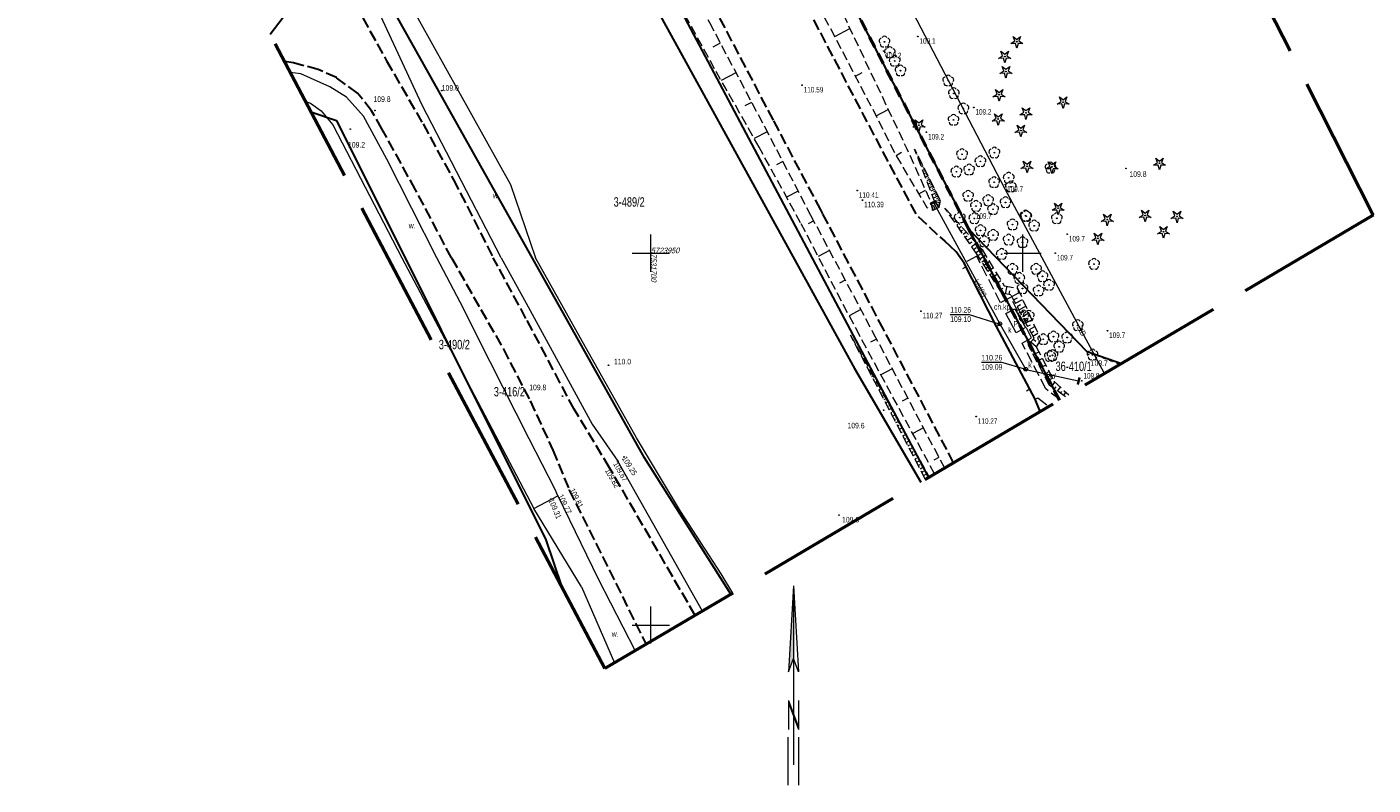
# Model space of a CAD drawing. Header units: metres. Extents: x 7529521 to 7531797, y 5723878 to 5728074.
# Tile 2 of 90: x 7531616 to 7531797, y 5723878 to 5723980. Entities that reach past the tile are written whole.
import ezdxf
from ezdxf.enums import TextEntityAlignment as Align

# ---------------------------------------------------------------- set-up
doc = ezdxf.new("R2010")
doc.units = ezdxf.units.M
for name, pattern in [('2_KTJZ01', [2, 1.5, -0.5]), ('2_PTRW02', [0]), ('4_1', [0]), ('4_SUPK_01', [0]), ('4_SUPT_01', [0]), ('GAO', [2.5, 1.5, -1]), ('GDE', [0]), ('GUZ', [1, 0.5, -0.5]), ('L_0_05', [1.75, 1.25, -0.5]), ('L_0_06', [2, 1.5, -0.5]), ('L_0_09', [2.5, 2, -0.5]), ('L_0_BB', [0])]:
    doc.linetypes.add(name, pattern=pattern)
doc.layers.get('0').update_dxf_attribs({"color": 252})
for name, color, linetype, lineweight in [('chodnik', 252, 'L_0_06', 18), ('Dzialki', 80, 'GDE', 30), ('jezdnia', 252, 'L_0_06', 18), ('k', 252, 'Continuous', 18), ('koj', 252, 'Continuous', 25), ('KTCR_E_T_1', 252, 'Continuous', 15), ('KTJZ_L_0', 251, '2_KTJZ01', 30), ('Numery_dzialek', 80, 'Continuous', 30), ('odwodnienie liniowe', 24, 'L_0_BB', 18), ('opis', 252, 'Continuous', 18), ('PTRW_E_T_0', 252, 'Continuous', 15), ('PTRW_L_1', 252, 'Continuous', 18), ('RTPW_T_0', 252, 'Continuous', 15), ('RTPW_T_1', 252, 'Continuous', 15), ('skarpa nieumocniona', 252, 'L_0_05', 18), ('skarpa umocniona', 252, 'Continuous', 18), ('SUPK_E_T_0', 24, 'Continuous', 15), ('SUPK_L_0', 24, '4_SUPK_01', 18), ('SUPT_E_T_0', 30, 'Continuous', 15), ('SUPT_L_0', 30, '4_SUPT_01', 18), ('SUTK_T_0', 252, 'Continuous', 18), ('SUUK_E_T_9', 34, 'Continuous', 15), ('SUUK_T_2', 34, 'Continuous', 18), ('SUUK_T_5', 7, 'Continuous', 35), ('Uzytki', 252, 'GUZ', 18), ('wysokosci_naturalne', 7, 'Continuous', 18), ('wysokosci_sztuczne', 7, 'Continuous', 18)]:
    doc.layers.add(name, color=color, linetype=linetype, lineweight=lineweight)
for name, color, linetype, lineweight, true_color in [('EPGPO_L_0', 7, 'GAO', 50, 0x940094), ('kd', 7, 'Continuous', 18, 0x803300), ('wiata przystankowa', 7, 'Continuous', 18, 0x000000), ('zakres', 7, 'L_0_09', 50, 0xff05ff)]:
    doc.layers.add(name, color=color, linetype=linetype, lineweight=lineweight, true_color=true_color)
doc.layers.add('właz okrągły - siec kanalizacyjna (punkt)-Atr17', color=7, linetype='Continuous')
doc.layers.add('Znak północy', color=7, linetype='Continuous')
doc.styles.get("Standard").update_dxf_attribs({"font": 'arial.ttf'})

# ---------------------------------------------------------------- blocks, each defined once
blk = doc.blocks.new('2_RTPW01')
at = {"linetype": 'Continuous'}
blk.add_circle((0, 0), 0.045, dxfattribs=at)
blk = doc.blocks.new('2_RTPW02')
at = {"linetype": 'Continuous'}
blk.add_circle((0, 0), 0.045, dxfattribs=at)
blk = doc.blocks.new('4_SUPS01_05')
at = {"linetype": 'Continuous'}
blk.add_circle((0, 0), 0.0625, dxfattribs=at)
blk = doc.blocks.new('4_SUUS15_05')
at = {"linetype": 'Continuous'}
blk.add_circle((0, 0), 0.25, dxfattribs=at)
blk = doc.blocks.new('4_SUUS23')
at = {"color": 24, "linetype": 'Continuous'}
blk.add_line((0, -0.5), (0, 0.5), dxfattribs=at)
blk = doc.blocks.new('W_POL')
at = {"color": 0, "linetype": 'Continuous', "lineweight": 0}
for p, q in [((0, 13.393), (-0.67, 1.818)), ((0, 13.393), (0, -3.92)), ((0, 13.393), (0.668, 1.818)), ((-0.67, 1.818), (0, 3.636)), ((0.668, 1.818), (0, 3.636)), ((-0.67, -2.007), (-0.67, -5.929)), ((-0.67, -2.007), (0.669, -5.621)), ((-0.67, -2.314), (0.67, -5.929)), ((0.669, -2.007), (0.669, -5.929)), ((0, -3.92), (0, -4.59)), ((0, -4.59), (0, -10.676)), ((-0.755, -6.94), (-0.755, -13.393)), ((0.671, -6.94), (0.671, -13.393))]:
    blk.add_line(p, q, dxfattribs=at)
at = {"color": 0, "linetype": 'Continuous', "lineweight": 0, "extrusion": (0, 0, -1)}
for points in [[(0, 13.393), (0, 3.636), (0.67, 1.818)], [(0, -3.814), (0, -4.122), (0.67, -2.007), (0.67, -2.314)]]:
    blk.add_solid(points, dxfattribs=at)
blk = doc.blocks.new('L_0_BB_1')
at = {"color": 0, "linetype": 'Continuous', "lineweight": 13, "flags": 128}
blk.add_lwpolyline([(0, -0.5), (0, 0.5)], dxfattribs=at)
blk = doc.blocks.new('L_0_BB_2')
at = {"color": 0, "linetype": 'Continuous', "lineweight": 13, "flags": 128}
blk.add_lwpolyline([(0, 0.5), (0, -0.5)], dxfattribs=at)
blk = doc.blocks.new('OBOP02_01')
at = {"linetype": 'Continuous', "lineweight": 18}
blk.add_hatch(color=0, dxfattribs=at).paths.add_polyline_path([(0, -0.1, 1), (0, 0.1, 1)])
at = {"color": 0, "linetype": 'Continuous', "lineweight": 18}
blk.add_circle((0, 0), 0.1, dxfattribs=at)
for centre, radius, start, end in [((-0.77, 0.25), 0.7, 101.6336, 222.6627), ((0, 0.8), 0.7, 29.8459, 150.1541), ((0.77, 0.25), 0.7, 317.3373, 78.3664), ((-0.46, -0.64), 0.71, 174.3693, 292.5572), ((0.46, -0.64), 0.71, 247.4428, 5.6307)]:
    blk.add_arc(centre, radius, start, end, dxfattribs=at)
blk = doc.blocks.new('OBOP01_01')
at = {"linetype": 'Continuous', "lineweight": 18}
blk.add_hatch(color=0, dxfattribs=at).paths.add_polyline_path([(0, -0.1, 1), (0, 0.1, 1)])
at = {"color": 0, "linetype": 'Continuous', "lineweight": 18, "flags": 128}
blk.add_lwpolyline([(0, -1.74), (-0.35, -0.48), (-1.65, -0.54), (-0.57, 0.18), (-1.02, 1.4), (0, 0.6), (1.02, 1.4), (0.57, 0.18), (1.65, -0.54), (0.35, -0.48), (0, -1.74)], dxfattribs=at)
at = {"color": 0, "linetype": 'Continuous', "lineweight": 18}
blk.add_circle((0, 0), 0.1, dxfattribs=at)
blk = doc.blocks.new('RTPW01')
at = {"linetype": 'Continuous', "lineweight": 13}
blk.add_hatch(color=0, dxfattribs=at).paths.add_polyline_path([(0, -0.09, 1), (0, 0.09, 1)])
at = {"color": 0, "linetype": 'Continuous', "lineweight": 13}
blk.add_circle((0, 0), 0.0906, dxfattribs=at)
blk = doc.blocks.new('RTPW02')
at = {"linetype": 'Continuous', "lineweight": 13}
blk.add_hatch(color=0, dxfattribs=at).paths.add_polyline_path([(0, -0.09, 1), (0, 0.09, 1)])
at = {"color": 0, "linetype": 'Continuous', "lineweight": 13}
blk.add_circle((0, 0), 0.0906, dxfattribs=at)

msp = doc.modelspace()

# ---------------------------------------------------------------- linework, layer by layer
at = {"layer": 'chodnik', "color": 252, "lineweight": 18}
for points in [[(7531755.03, 5723930.28), (7531753.12, 5723931.75), (7531749.91, 5723937.91), (7531751.2, 5723938.63), (7531748.36, 5723944.06), (7531747.03, 5723943.35), (7531743.81, 5723949.6), (7531742.13, 5723948.66)], [(7531751.66, 5723930.37), (7531752.05, 5723930.54), (7531753.53, 5723929.4)]]:
    msp.add_lwpolyline(points, dxfattribs=at)
at = {"layer": 'Dzialki'}
for p, q in [((7531737.36, 5723919.85), (7531682.71, 5724022.92)), ((7531680.37, 5724019.95), (7531727.36, 5723934.51)), ((7531659.42, 5723993.3), (7531648.78, 5723979.41)), ((7531699.13, 5723922.47), (7531659.42, 5723993.3)), ((7531722.37, 5723992.68), (7531742.71, 5723953.29)), ((7531654.28, 5723969.01), (7531657.74, 5723967.86)), ((7531657.74, 5723967.86), (7531685.86, 5723911.46)), ((7531758.69, 5723936.76), (7531742.71, 5723953.29)), ((7531742.71, 5723953.29), (7531754.94, 5723930.23)), ((7531763.27, 5723935.15), (7531758.69, 5723936.76)), ((7531727.36, 5723934.51), (7531736.32, 5723919.23)), ((7531710.75, 5723904.14), (7531699.13, 5723922.47)), ((7531685.86, 5723911.46), (7531688.03, 5723905.09))]:
    msp.add_line(p, q, dxfattribs=at)
at = {"layer": 'EPGPO_L_0', "linetype": 'GAO'}
for p, q in [((7531742.71, 5723953.29), (7531722.37, 5723992.68)), ((7531754.94, 5723930.23), (7531742.71, 5723953.29))]:
    msp.add_line(p, q, dxfattribs=at)
at = {"layer": 'jezdnia', "color": 251, "lineweight": 30, "flags": 128}
msp.add_lwpolyline([(7531637.89, 5724138.32), (7531647.33, 5724120.16), (7531655.46, 5724104.53), (7531663.21, 5724090.65), (7531670.43, 5724077.71), (7531678.71, 5724062.81), (7531686.25, 5724049.13), (7531693.86, 5724034.59), (7531702.71, 5724017.85), (7531710.74, 5724002.64), (7531722.16, 5723980.82), (7531728.64, 5723968.45), (7531732.5, 5723961.16), (7531735.65, 5723955.21), (7531739.51, 5723951.6)], dxfattribs=at)
at = {"layer": 'jezdnia', "color": 251, "lineweight": 30}
msp.add_lwpolyline([(7531740.71, 5723921.83), (7531731.28, 5723939.78), (7531723.11, 5723955.3), (7531722.84, 5723955.85), (7531716.47, 5723967.89), (7531709.15, 5723981.87), (7531700.91, 5723997.5), (7531692.73, 5724013.15), (7531684.84, 5724028.37), (7531677.56, 5724042.23), (7531671.24, 5724054.6), (7531665.87, 5724065.41), (7531658.96, 5724079.35), (7531651.73, 5724093.87), (7531646.27, 5724104.61), (7531638.87, 5724118.75), (7531630.79, 5724134.29)], dxfattribs=at)
at = {"layer": 'k', "linetype": 'Continuous', "lineweight": 18, "flags": 128}
for points in [[(7531700, 5723947.5), (7531700, 5723952.5)], [(7531750, 5723947.5), (7531750, 5723952.5)], [(7531697.5, 5723950), (7531702.5, 5723950)], [(7531747.5, 5723950), (7531752.5, 5723950)], [(7531700, 5723897.5), (7531700, 5723902.5)], [(7531697.5, 5723900), (7531702.5, 5723900)]]:
    msp.add_lwpolyline(points, dxfattribs=at)
at = {"layer": 'kd', "linetype": 'Continuous', "lineweight": 18, "flags": 128}
msp.add_lwpolyline([(7531737.99, 5723956.82), (7531746.94, 5723940.51)], dxfattribs=at)
at = {"layer": 'koj', "color": 251, "linetype": 'Continuous', "lineweight": 30}
msp.add_lwpolyline([(7531752.35, 5723928.7), (7531751.66, 5723930.37), (7531746.49, 5723940.15), (7531742.13, 5723948.66), (7531741.07, 5723950.17), (7531739.51, 5723951.6)], dxfattribs=at)
at = {"layer": 'KTJZ_L_0', "linetype": '2_KTJZ01'}
for p, q in [((7531660.29, 5723983.41), (7531664.46, 5723975.87)), ((7531651.96, 5723975.58), (7531650.71, 5723975.76)), ((7531655.25, 5723974.7), (7531651.96, 5723975.58)), ((7531657.7, 5723973.61), (7531655.25, 5723974.7)), ((7531664.46, 5723975.87), (7531669.36, 5723967.39)), ((7531660.55, 5723971.52), (7531657.7, 5723973.61)), ((7531662.45, 5723969.15), (7531660.55, 5723971.52)), ((7531663.84, 5723966.73), (7531662.45, 5723969.15)), ((7531669.36, 5723967.39), (7531673.46, 5723959.89)), ((7531668.34, 5723958.54), (7531663.84, 5723966.73)), ((7531673.46, 5723959.89), (7531678.81, 5723949.38)), ((7531673.19, 5723949.37), (7531668.34, 5723958.54)), ((7531673.19, 5723949.37), (7531680.18, 5723937.09)), ((7531683.2, 5723941.24), (7531678.81, 5723949.38)), ((7531689.69, 5723929.01), (7531683.2, 5723941.24)), ((7531680.18, 5723937.09), (7531683.76, 5723930.14)), ((7531683.76, 5723930.14), (7531686.83, 5723923.52)), ((7531694.43, 5723921.15), (7531689.69, 5723929.01)), ((7531686.83, 5723923.52), (7531689.03, 5723918.16)), ((7531705.95, 5723901.3), (7531694.43, 5723921.15)), ((7531689.03, 5723918.16), (7531699.36, 5723897.41))]:
    msp.add_line(p, q, dxfattribs=at)
at = {"layer": 'PTRW_L_1', "linetype": '2_PTRW02'}
for p, q in [((7531660.82, 5723995.8), (7531681.13, 5723959.22)), ((7531669.2, 5723970), (7531658.99, 5723991.95)), ((7531679.86, 5723949.38), (7531669.2, 5723970)), ((7531681.13, 5723959.22), (7531684.46, 5723949.38)), ((7531706.94, 5723901.89), (7531695.55, 5723922.04)), ((7531684.27, 5723915.67), (7531687.47, 5723917.36)), ((7531687.47, 5723917.36), (7531692.9, 5723906.23)), ((7531690.65, 5723905.13), (7531684.27, 5723915.67)), ((7531692.9, 5723906.23), (7531697.88, 5723896.54)), ((7531690.65, 5723905.13), (7531695.1, 5723894.91))]:
    msp.add_line(p, q, dxfattribs=at)
at = {"layer": 'PTRW_L_1', "linetype": '2_PTRW02', "lineweight": 0}
for p, q in [((7531652.92, 5723974.12), (7531651.47, 5723974.32)), ((7531656.84, 5723972.37), (7531652.92, 5723974.12)), ((7531659.07, 5723970.97), (7531656.84, 5723972.37)), ((7531661.35, 5723968.45), (7531659.07, 5723970.97)), ((7531653.56, 5723970.38), (7531654.21, 5723970.2)), ((7531654.21, 5723970.2), (7531655.67, 5723969.15)), ((7531655.67, 5723969.15), (7531657.25, 5723967.28)), ((7531657.25, 5723967.28), (7531666.51, 5723949.36)), ((7531664.51, 5723962.66), (7531661.35, 5723968.45)), ((7531671.22, 5723949.37), (7531664.51, 5723962.66)), ((7531666.51, 5723949.36), (7531673.45, 5723936.23)), ((7531674.33, 5723943.42), (7531671.22, 5723949.37)), ((7531679.86, 5723949.38), (7531683.21, 5723943.3)), ((7531690.53, 5723938.58), (7531684.46, 5723949.38)), ((7531678.37, 5723935.4), (7531674.33, 5723943.42)), ((7531683.21, 5723943.3), (7531692.1, 5723927.03)), ((7531698.05, 5723925.18), (7531690.53, 5723938.58)), ((7531673.45, 5723936.23), (7531684.27, 5723915.67)), ((7531683.61, 5723925.04), (7531678.37, 5723935.4)), ((7531692.1, 5723927.03), (7531695.55, 5723922.04)), ((7531687.13, 5723918.21), (7531683.61, 5723925.04)), ((7531703.99, 5723915.31), (7531698.05, 5723925.18)), ((7531687.47, 5723917.36), (7531687.13, 5723918.21)), ((7531709.43, 5723906.88), (7531703.99, 5723915.31)), ((7531711.01, 5723904.29), (7531709.43, 5723906.88))]:
    msp.add_line(p, q, dxfattribs=at)
msp.add_arc((7531737.05, 5723912.88), 45.64, 203.1847, 203.2007, dxfattribs=at)
at = {"layer": 'skarpa nieumocniona', "color": 252, "lineweight": 18, "flags": 128}
for points in [[(7531737.68, 5723956.82), (7531737.91, 5723955.76), (7531737.15, 5723956.12), (7531732.81, 5723963.48), (7531729.87, 5723969.31), (7531723.24, 5723981.95), (7531712.08, 5724003.11), (7531703.85, 5724018.83), (7531695.39, 5724034.85), (7531687.93, 5724049.34), (7531680.33, 5724063.28), (7531672, 5724077.88), (7531664.57, 5724091.45), (7531656.96, 5724105.52), (7531648.98, 5724120.75), (7531639.49, 5724139.11), (7531638.03, 5724144.11), (7531636.74, 5724144.04), (7531632, 5724154.42), (7531636.76, 5724155.84), (7531641.83, 5724153.52), (7531645.03, 5724149.1), (7531651.28, 5724136.87), (7531656.95, 5724126.21), (7531670.62, 5724109.01), (7531671.7, 5724094.31), (7531679.11, 5724079.98), (7531687.7, 5724061.67), (7531690.22, 5724058.88), (7531699.03, 5724039.63), (7531706.12, 5724023.7), (7531711.1, 5724012.53), (7531717.1, 5724000.33), (7531723.09, 5723987.98), (7531734.39, 5723964.11)], [(7531738.92, 5723957.11), (7531738.72, 5723956.17), (7531738.15, 5723956.99), (7531735.47, 5723963.99)]]:
    msp.add_lwpolyline(points, close=True, dxfattribs=at)
at = {"layer": 'skarpa nieumocniona', "color": 252, "lineweight": 18}
for points in [[(7531738.16, 5723920.32), (7531728.08, 5723938.9), (7531720.14, 5723954.08), (7531714.57, 5723964.24), (7531708.57, 5723974.8), (7531701.86, 5723987.02), (7531692.67, 5724001.6), (7531686.01, 5724012.21), (7531679.87, 5724023.97), (7531672.07, 5724037.29), (7531645.12, 5724086.89), (7531640.28, 5724094.94), (7531630.38, 5724113.08), (7531616.71, 5724136.5)], [(7531628.76, 5724133.27), (7531637.38, 5724118.12), (7531644.54, 5724103.87), (7531650.1, 5724093.13), (7531657.36, 5724078.8), (7531664.52, 5724064.57), (7531669.85, 5724053.78), (7531676.09, 5724041.46), (7531683.34, 5724027.64), (7531691.95, 5724011.5), (7531699.49, 5723996.9), (7531707.86, 5723981.03), (7531715.27, 5723967.03), (7531721.48, 5723955.12), (7531729.91, 5723939.26), (7531739.49, 5723921.1)], [(7531755.76, 5723930.71), (7531753.58, 5723932.26), (7531750.75, 5723937.68), (7531751.53, 5723938.57), (7531748.42, 5723944.39), (7531747.18, 5723944.64), (7531743.87, 5723949.84), (7531739.55, 5723956.08), (7531744.53, 5723950.5), (7531747.51, 5723945.62), (7531749.31, 5723945.3), (7531752.42, 5723938.39), (7531751.8, 5723937.43), (7531754.25, 5723932.74), (7531756.19, 5723930.97)], [(7531736.92, 5723919.59), (7531726.85, 5723938.97), (7531737.44, 5723919.9)]]:
    msp.add_lwpolyline(points, dxfattribs=at)
at = {"layer": 'skarpa nieumocniona', "color": 252, "linetype": 'Continuous', "lineweight": 18, "flags": 128}
for points in [[(7531724.72, 5723979.13), (7531726.77, 5723980.2)], [(7531709.33, 5723978.25), (7531708.31, 5723977.7)], [(7531711.44, 5723974.27), (7531709.47, 5723973.23)], [(7531727.51, 5723973.81), (7531728.42, 5723974.3)], [(7531713.55, 5723970.29), (7531712.62, 5723969.8)], [(7531730.28, 5723968.49), (7531731.92, 5723969.32)], [(7531715.65, 5723966.31), (7531713.91, 5723965.41)], [(7531733, 5723963.15), (7531733.72, 5723963.57)], [(7531735.48, 5723963.96), (7531735.48, 5723963.96)], [(7531735.59, 5723963.74), (7531735.58, 5723963.73)], [(7531735.71, 5723963.52), (7531735.66, 5723963.49)], [(7531717.73, 5723962.32), (7531716.91, 5723961.9)], [(7531735.82, 5723963.29), (7531735.78, 5723963.27)], [(7531735.93, 5723963.07), (7531735.84, 5723963.02)], [(7531736.04, 5723962.85), (7531735.99, 5723962.82)], [(7531736.16, 5723962.62), (7531736.02, 5723962.55)], [(7531736.27, 5723962.4), (7531736.19, 5723962.36)], [(7531736.38, 5723962.18), (7531736.2, 5723962.08)], [(7531736.6, 5723961.73), (7531736.38, 5723961.61)], [(7531736.49, 5723961.95), (7531736.39, 5723961.9)], [(7531736.83, 5723961.28), (7531736.56, 5723961.15)], [(7531736.72, 5723961.5), (7531736.59, 5723961.44)], [(7531737.05, 5723960.83), (7531736.74, 5723960.68)], [(7531736.94, 5723961.06), (7531736.79, 5723960.98)], [(7531737.28, 5723960.39), (7531736.92, 5723960.21)], [(7531737.17, 5723960.61), (7531737, 5723960.53)], [(7531737.5, 5723959.94), (7531737.1, 5723959.74)], [(7531737.39, 5723960.16), (7531737.2, 5723960.07)], [(7531719.81, 5723958.33), (7531718.25, 5723957.52)], [(7531736.05, 5723957.98), (7531736.92, 5723958.5)], [(7531737.73, 5723959.49), (7531737.28, 5723959.27)], [(7531737.61, 5723959.72), (7531737.4, 5723959.61)], [(7531737.95, 5723959.05), (7531737.46, 5723958.8)], [(7531737.84, 5723959.27), (7531737.6, 5723959.15)], [(7531738.17, 5723958.6), (7531737.64, 5723958.33)], [(7531738.06, 5723958.82), (7531737.8, 5723958.69)], [(7531738.4, 5723958.15), (7531737.82, 5723957.86)], [(7531738.29, 5723958.38), (7531738.01, 5723958.24)], [(7531738.62, 5723957.71), (7531738, 5723957.39)], [(7531738.85, 5723956.78), (7531738.2, 5723956.92)], [(7531738.51, 5723957.93), (7531738.21, 5723957.78)], [(7531738.74, 5723957.48), (7531738.41, 5723957.32)], [(7531738.85, 5723957.26), (7531738.54, 5723957.11)], [(7531738.8, 5723956.54), (7531738.6, 5723956.58)], [(7531738.75, 5723956.3), (7531738.62, 5723956.32)], [(7531738.9, 5723957.03), (7531738.72, 5723957.07)], [(7531739.71, 5723955.85), (7531739.74, 5723955.87)], [(7531740, 5723955.44), (7531740.04, 5723955.47)], [(7531740.28, 5723955.03), (7531740.41, 5723955.12)], [(7531740.56, 5723954.62), (7531740.66, 5723954.68)], [(7531721.89, 5723954.34), (7531721.15, 5723953.95)], [(7531740.85, 5723954.21), (7531741.08, 5723954.37)], [(7531741.13, 5723953.8), (7531741.28, 5723953.89)], [(7531741.42, 5723953.38), (7531741.75, 5723953.62)], [(7531741.7, 5723952.97), (7531741.9, 5723953.11)], [(7531741.99, 5723952.56), (7531742.43, 5723952.87)], [(7531742.27, 5723952.15), (7531742.52, 5723952.32)], [(7531742.55, 5723951.74), (7531743.1, 5723952.11)], [(7531742.84, 5723951.33), (7531743.14, 5723951.53)], [(7531743.12, 5723950.92), (7531743.77, 5723951.36)], [(7531724, 5723950.37), (7531722.5, 5723949.57)], [(7531743.41, 5723950.51), (7531743.76, 5723950.75)], [(7531743.69, 5723950.09), (7531744.44, 5723950.61)], [(7531743.97, 5723949.68), (7531744.35, 5723949.92)], [(7531744.24, 5723949.26), (7531745, 5723949.74)], [(7531744.51, 5723948.84), (7531744.88, 5723949.07)], [(7531744.78, 5723948.41), (7531745.52, 5723948.89)], [(7531745.05, 5723947.99), (7531745.41, 5723948.23)], [(7531745.31, 5723947.57), (7531746.04, 5723948.03)], [(7531745.58, 5723947.15), (7531745.94, 5723947.38)], [(7531726.12, 5723946.4), (7531725.35, 5723945.99)], [(7531745.85, 5723946.73), (7531746.56, 5723947.18)], [(7531746.12, 5723946.31), (7531746.47, 5723946.53)], [(7531746.39, 5723945.88), (7531747.08, 5723946.32)], [(7531746.66, 5723945.46), (7531747, 5723945.68)], [(7531747.7, 5723944.54), (7531747.9, 5723945.55)], [(7531746.93, 5723945.04), (7531747.34, 5723945.3)], [(7531747.21, 5723944.63), (7531747.27, 5723944.97)], [(7531748.19, 5723944.44), (7531748.29, 5723944.95)], [(7531748.54, 5723944.16), (7531749.57, 5723944.71)], [(7531748.78, 5723943.72), (7531749.28, 5723943.99)], [(7531749.01, 5723943.28), (7531749.99, 5723943.8)], [(7531728.23, 5723942.42), (7531726.67, 5723941.59)], [(7531749.25, 5723942.84), (7531749.72, 5723943.09)], [(7531749.48, 5723942.4), (7531750.4, 5723942.88)], [(7531749.72, 5723941.95), (7531750.16, 5723942.19)], [(7531749.96, 5723941.51), (7531750.81, 5723941.97)], [(7531750.19, 5723941.07), (7531750.6, 5723941.29)], [(7531750.43, 5723940.63), (7531751.22, 5723941.06)], [(7531750.66, 5723940.19), (7531751.04, 5723940.39)], [(7531750.9, 5723939.75), (7531751.63, 5723940.14)], [(7531726.97, 5723938.75), (7531726.97, 5723938.75)], [(7531727.2, 5723938.31), (7531727.2, 5723938.31)], [(7531730.34, 5723938.45), (7531729.55, 5723938.04)], [(7531751.13, 5723939.31), (7531751.49, 5723939.5)], [(7531751.37, 5723938.87), (7531752.04, 5723939.23)], [(7531751.42, 5723938.45), (7531751.75, 5723938.16)], [(7531727.43, 5723937.86), (7531727.46, 5723937.88)], [(7531727.66, 5723937.42), (7531727.68, 5723937.43)], [(7531727.89, 5723936.98), (7531727.94, 5723937.01)], [(7531728.12, 5723936.53), (7531728.15, 5723936.55)], [(7531750.76, 5723937.69), (7531750.96, 5723937.52)], [(7531750.97, 5723937.25), (7531751.15, 5723937.35)], [(7531751.09, 5723938.07), (7531751.81, 5723937.45)], [(7531751.2, 5723936.81), (7531751.56, 5723937)], [(7531751.43, 5723936.37), (7531752.16, 5723936.75)], [(7531728.35, 5723936.09), (7531728.43, 5723936.13)], [(7531728.58, 5723935.65), (7531728.63, 5723935.67)], [(7531728.81, 5723935.2), (7531728.92, 5723935.26)], [(7531729.04, 5723934.76), (7531729.1, 5723934.79)], [(7531751.66, 5723935.92), (7531752.02, 5723936.11)], [(7531751.89, 5723935.48), (7531752.62, 5723935.86)], [(7531752.12, 5723935.04), (7531752.49, 5723935.23)], [(7531752.36, 5723934.59), (7531753.08, 5723934.97)], [(7531729.27, 5723934.31), (7531729.4, 5723934.38)], [(7531729.5, 5723933.87), (7531729.57, 5723933.91)], [(7531729.73, 5723933.43), (7531729.89, 5723933.51)], [(7531729.96, 5723932.98), (7531730.05, 5723933.03)], [(7531732.44, 5723934.47), (7531730.91, 5723933.67)], [(7531752.59, 5723934.15), (7531752.95, 5723934.34)], [(7531752.82, 5723933.71), (7531753.55, 5723934.09)], [(7531753.05, 5723933.26), (7531753.42, 5723933.46)], [(7531753.28, 5723932.82), (7531754.01, 5723933.2)], [(7531730.19, 5723932.54), (7531730.37, 5723932.63)], [(7531730.42, 5723932.1), (7531730.52, 5723932.15)], [(7531730.65, 5723931.65), (7531730.86, 5723931.76)], [(7531730.89, 5723931.21), (7531730.99, 5723931.26)], [(7531753.51, 5723932.38), (7531753.88, 5723932.57)], [(7531753.87, 5723932.05), (7531754.32, 5723932.68)], [(7531754.28, 5723931.76), (7531754.49, 5723932.05)], [(7531754.69, 5723931.47), (7531755.07, 5723932)], [(7531755.1, 5723931.18), (7531755.27, 5723931.42)], [(7531755.51, 5723930.89), (7531755.81, 5723931.32)], [(7531731.12, 5723930.77), (7531731.34, 5723930.88)], [(7531731.35, 5723930.32), (7531731.47, 5723930.38)], [(7531731.58, 5723929.88), (7531731.83, 5723930.01)], [(7531731.81, 5723929.43), (7531731.94, 5723929.5)], [(7531732.04, 5723928.99), (7531732.31, 5723929.13)], [(7531734.54, 5723930.49), (7531733.8, 5723930.1)], [(7531732.27, 5723928.55), (7531732.41, 5723928.62)], [(7531732.5, 5723928.1), (7531732.8, 5723928.26)], [(7531732.73, 5723927.66), (7531732.89, 5723927.74)], [(7531732.96, 5723927.22), (7531733.29, 5723927.38)], [(7531733.19, 5723926.77), (7531733.36, 5723926.86)], [(7531733.42, 5723926.33), (7531733.77, 5723926.51)], [(7531733.65, 5723925.88), (7531733.83, 5723925.98)], [(7531733.88, 5723925.44), (7531734.26, 5723925.64)], [(7531736.64, 5723926.51), (7531735.21, 5723925.75)], [(7531734.11, 5723925), (7531734.31, 5723925.1)], [(7531734.34, 5723924.55), (7531734.74, 5723924.76)], [(7531734.57, 5723924.11), (7531734.78, 5723924.22)], [(7531734.8, 5723923.67), (7531735.23, 5723923.89)], [(7531735.03, 5723923.22), (7531735.25, 5723923.34)], [(7531735.26, 5723922.78), (7531735.71, 5723923.01)], [(7531735.49, 5723922.33), (7531735.73, 5723922.45)], [(7531735.72, 5723921.89), (7531736.2, 5723922.14)], [(7531738.74, 5723922.53), (7531738.04, 5723922.16)], [(7531735.96, 5723921.45), (7531736.2, 5723921.57)], [(7531736.19, 5723921), (7531736.68, 5723921.26)], [(7531736.42, 5723920.56), (7531736.67, 5723920.69)], [(7531736.65, 5723920.12), (7531737.17, 5723920.39)], [(7531736.88, 5723919.67), (7531737.14, 5723919.81)]]:
    msp.add_lwpolyline(points, dxfattribs=at)
at = {"layer": 'skarpa umocniona', "linetype": 'Continuous', "lineweight": 18, "flags": 128}
msp.add_lwpolyline([(7531738.72, 5723956.17), (7531737.91, 5723955.76), (7531737.68, 5723956.82), (7531738.15, 5723956.99)], close=True, dxfattribs=at)
for points in [[(7531738.24, 5723955.93), (7531738.01, 5723956.4)], [(7531738.47, 5723956.04), (7531738.02, 5723956.94)], [(7531738.02, 5723955.82), (7531737.8, 5723956.25)], [(7531738.69, 5723956.16), (7531738.64, 5723956.27)]]:
    msp.add_lwpolyline(points, dxfattribs=at)
at = {"layer": 'SUPK_L_0', "linetype": '4_SUPK_01'}
for p, q in [((7531746.97, 5723940.43), (7531746.39, 5723940.12)), ((7531746.97, 5723940.43), (7531750.42, 5723934.35)), ((7531750.42, 5723934.35), (7531757.51, 5723932.82))]:
    msp.add_line(p, q, dxfattribs=at)
at = {"layer": 'SUPK_L_0', "linetype": '4_1'}
for p, q in [((7531746.97, 5723940.43), (7531746.39, 5723940.12)), ((7531746.97, 5723940.43), (7531750.42, 5723934.35)), ((7531750.42, 5723934.35), (7531757.51, 5723932.82))]:
    msp.add_line(p, q, dxfattribs=at)
at = {"layer": 'SUPT_L_0', "linetype": '4_SUPT_01'}
for p, q in [((7531747.66, 5723958.61), (7531731.43, 5723989.7)), ((7531761.02, 5723933.82), (7531747.66, 5723958.61))]:
    msp.add_line(p, q, dxfattribs=at)
at = {"layer": 'SUTK_T_0', "linetype": 'Continuous'}
for p, q in [((7531740.25, 5723941.76), (7531742.72, 5723941.76)), ((7531746.97, 5723940.43), (7531742.72, 5723941.76)), ((7531744.46, 5723935.33), (7531747.04, 5723935.33)), ((7531750.42, 5723934.35), (7531747.04, 5723935.33))]:
    msp.add_line(p, q, dxfattribs=at)
at = {"layer": 'Uzytki'}
for p, q in [((7531680.37, 5724019.95), (7531727.36, 5723934.51)), ((7531699.13, 5723922.47), (7531659.42, 5723993.3)), ((7531742.71, 5723953.29), (7531722.37, 5723992.68)), ((7531654.28, 5723969.01), (7531657.74, 5723967.86)), ((7531657.74, 5723967.86), (7531685.86, 5723911.46)), ((7531754.94, 5723930.23), (7531742.71, 5723953.29)), ((7531758.69, 5723936.76), (7531742.71, 5723953.29)), ((7531763.06, 5723935.03), (7531758.69, 5723936.76)), ((7531727.36, 5723934.51), (7531736.32, 5723919.23)), ((7531710.75, 5723904.14), (7531699.13, 5723922.47)), ((7531685.86, 5723911.46), (7531688.04, 5723905.07))]:
    msp.add_line(p, q, dxfattribs=at)
at = {"layer": 'wiata przystankowa', "color": 252, "linetype": 'Continuous', "lineweight": 18, "flags": 128}
msp.add_lwpolyline([(7531750.37, 5723940), (7531749.14, 5723939.31), (7531747.75, 5723941.89), (7531748.92, 5723942.51)], close=True, dxfattribs=at)
at = {"layer": 'wysokosci_naturalne', "color": 252}
for p in [(7531735.9, 5723979.13), (7531731.31, 5723977.19), (7531743.42, 5723969.61), (7531737.05, 5723966.27), (7531747.68, 5723959.25), (7531743.47, 5723955.62), (7531755.99, 5723952.55), (7531754.38, 5723950), (7531761.4, 5723939.58), (7531757.93, 5723932.82)]:
    msp.add_point(p, dxfattribs=at)
at = {"layer": 'wysokosci_sztuczne', "color": 252}
for p in [(7531720.33, 5723972.59), (7531727.75, 5723958.43), (7531728.46, 5723957.15), (7531736.32, 5723942.21), (7531743.74, 5723928.03)]:
    msp.add_point(p, dxfattribs=at)
at = {"layer": 'zakres', "color": 210, "lineweight": 50, "ltscale": 10}
msp.add_lwpolyline([(7531686.66, 5724173.51), (7531797.12, 5723955.13), (7531693.81, 5723894.14), (7531630.23, 5724014.55), (7531630.23, 5724014.55), (7531630.23, 5724014.55), (7531630.23, 5724014.55), (7531524.65, 5724218.01)], dxfattribs=at)

# ---------------------------------------------------------------- block references
at = {"color": 74, "linetype": 'Continuous', "xscale": 0.5, "yscale": 0.5, "zscale": 0.5}
for name, p in [('OBOP02_01', (7531731.42, 5723978.42)), ('OBOP01_01', (7531749.21, 5723978.45)), ('OBOP02_01', (7531732.13, 5723977)), ('OBOP02_01', (7531732.79, 5723975.85)), ('OBOP01_01', (7531747.59, 5723976.46)), ('OBOP02_01', (7531733.57, 5723974.55)), ('OBOP01_01', (7531747.74, 5723974.43)), ('OBOP02_01', (7531739.99, 5723973.21)), ('OBOP02_01', (7531740.75, 5723971.49)), ('OBOP01_01', (7531746.83, 5723971.32)), ('OBOP01_01', (7531755.44, 5723970.32)), ('OBOP02_01', (7531742.02, 5723969.45)), ('OBOP01_01', (7531750.44, 5723968.87)), ('OBOP01_01', (7531736.04, 5723967.22)), ('OBOP02_01', (7531740.7, 5723967.92)), ('OBOP01_01', (7531746.71, 5723968.05)), ('OBOP01_01', (7531749.75, 5723966.5)), ('OBOP02_01', (7531741.84, 5723963.3)), ('OBOP02_01', (7531746.19, 5723963.52)), ('OBOP02_01', (7531741.08, 5723960.96)), ('OBOP02_01', (7531742.79, 5723961.24)), ('OBOP02_01', (7531744.31, 5723962.35)), ('OBOP01_01', (7531750.59, 5723961.68)), ('OBOP02_01', (7531753.74, 5723961.48)), ('OBOP01_01', (7531753.93, 5723961.61)), ('OBOP01_01', (7531768.4, 5723962.1)), ('OBOP02_01', (7531746.15, 5723959.54)), ('OBOP02_01', (7531748.12, 5723960.13)), ('OBOP02_01', (7531742.67, 5723957.7)), ('OBOP02_01', (7531748.41, 5723958.94)), ('OBOP02_01', (7531743.72, 5723956.33)), ('OBOP02_01', (7531745.35, 5723957.11)), ('OBOP02_01', (7531746.01, 5723955.91)), ('OBOP02_01', (7531747.69, 5723956.83)), ('OBOP01_01', (7531754.77, 5723956.05)), ('OBOP02_01', (7531741.53, 5723954.79)), ('OBOP02_01', (7531743.5, 5723954.68)), ('OBOP02_01', (7531748.64, 5723953.85)), ('OBOP02_01', (7531750.39, 5723955.05)), ('OBOP02_01', (7531750.48, 5723954.97)), ('OBOP02_01', (7531754.58, 5723954.69)), ('OBOP01_01', (7531761.38, 5723954.54)), ('OBOP01_01', (7531766.47, 5723955.08)), ('OBOP01_01', (7531770.75, 5723954.94)), ('OBOP02_01', (7531744.33, 5723953.06)), ('OBOP02_01', (7531746.02, 5723952.44)), ('OBOP02_01', (7531751.53, 5723953.69)), ('OBOP01_01', (7531760.11, 5723952)), ('OBOP01_01', (7531768.93, 5723952.89)), ('OBOP02_01', (7531744.83, 5723951.57)), ('OBOP02_01', (7531748.11, 5723951.8)), ('OBOP02_01', (7531749.98, 5723951.47)), ('OBOP02_01', (7531747.18, 5723949.88)), ('OBOP02_01', (7531759.59, 5723948.54)), ('OBOP02_01', (7531748.61, 5723947.86)), ('OBOP02_01', (7531749.54, 5723946.64)), ('OBOP02_01', (7531751.81, 5723947.87)), ('OBOP02_01', (7531752.67, 5723946.89)), ('OBOP02_01', (7531749.96, 5723945.27)), ('OBOP02_01', (7531752.14, 5723944.97)), ('OBOP02_01', (7531753.54, 5723945.73)), ('OBOP02_01', (7531750.13, 5723941.6)), ('OBOP02_01', (7531750.83, 5723941.57)), ('OBOP02_01', (7531757.42, 5723940.29)), ('OBOP02_01', (7531752.77, 5723938.43)), ('OBOP02_01', (7531754.15, 5723938.78)), ('OBOP02_01', (7531755.97, 5723938.66)), ('OBOP02_01', (7531753.67, 5723936.15)), ('OBOP02_01', (7531754, 5723936.27)), ('OBOP02_01', (7531754.9, 5723937.41)), ('OBOP02_01', (7531759.39, 5723936.34))]:
    msp.add_blockref(name, p, dxfattribs=at)
at = {"layer": 'odwodnienie liniowe', "color": 252, "linetype": 'Continuous'}
for name, p, xscale, yscale, zscale, rotation in [('L_0_BB_1', (7531742.15, 5723948.06), 0.5, 0.5, 0.5, 297.62), ('L_0_BB_2', (7531750.74, 5723931.63), 0.4999999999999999, 0.4999999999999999, 0.4999999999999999, 117.59)]:
    msp.add_blockref(name, p, dxfattribs=dict(at, xscale=xscale, yscale=yscale, zscale=zscale, rotation=rotation))
at = {"layer": 'RTPW_T_0'}
for p in [(7531671.88, 5723971.86), (7531662.89, 5723969.19), (7531659.57, 5723966.69), (7531763.88, 5723961.41), (7531758.84, 5723936.37), (7531694.29, 5723934.93), (7531688.12, 5723930.79), (7531731.29, 5723928.89), (7531725.3, 5723914.8)]:
    msp.add_blockref('2_RTPW01', p, dxfattribs=at)
at = {"layer": 'RTPW_T_1'}
for p in [(7531695.55, 5723922.04), (7531696.39, 5723922.6), (7531694.43, 5723921.15), (7531686.56, 5723916.93), (7531687.47, 5723917.36), (7531689.03, 5723918.16)]:
    msp.add_blockref('2_RTPW02', p, dxfattribs=at)
at = {"layer": 'SUTK_T_0'}
for p in [(7531746.97, 5723940.43), (7531750.42, 5723934.35)]:
    msp.add_blockref('4_SUPS01_05', p, dxfattribs=at)
at = {"layer": 'SUUK_T_2'}
for p in [(7531746.94, 5723940.51), (7531750.4, 5723934.4)]:
    msp.add_blockref('4_SUUS15_05', p, dxfattribs=at)
at = {"layer": 'SUUK_T_5', "color": 24}
for p, rotation in [((7531737.99, 5723956.82), 298.8399931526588), ((7531757.51, 5723932.82), 167.7799942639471)]:
    msp.add_blockref('4_SUUS23', p, dxfattribs=dict(at, rotation=rotation))
at = {"layer": 'wysokosci_naturalne', "color": 252, "linetype": 'Continuous', "xscale": 0.5, "yscale": 0.5, "zscale": 0.5}
for p in [(7531735.9, 5723979.13), (7531731.31, 5723977.19), (7531743.42, 5723969.61), (7531737.05, 5723966.27), (7531747.68, 5723959.25), (7531743.47, 5723955.62), (7531755.99, 5723952.55), (7531754.38, 5723950), (7531761.4, 5723939.58), (7531757.93, 5723932.82)]:
    msp.add_blockref('RTPW01', p, dxfattribs=at)
at = {"layer": 'wysokosci_sztuczne', "color": 252, "linetype": 'Continuous', "xscale": 0.5, "yscale": 0.5, "zscale": 0.5}
for p in [(7531720.33, 5723972.59), (7531727.75, 5723958.43), (7531728.46, 5723957.15), (7531736.32, 5723942.21), (7531743.74, 5723928.03)]:
    msp.add_blockref('RTPW02', p, dxfattribs=at)
at = {"layer": 'Znak północy', "color": 252, "linetype": 'Continuous', "lineweight": 25}
msp.add_blockref('W_POL', (7531719.19, 5723891.88), dxfattribs=at)

# ---------------------------------------------------------------- texts
at = {"layer": 'KTCR_E_T_1', "width": 0.7}
msp.add_text('ch.kp.', height=0.75, dxfattribs=at).set_placement((7531746.14, 5723942.41))
at = {"layer": 'Numery_dzialek', "width": 0.7}
msp.add_text('3-489/2', height=1.26, dxfattribs=at).set_placement((7531697.08, 5723956.92), align=Align.MIDDLE)
for s, p in [('3-490/2', (7531671.48, 5723938.35)), ('36-410/1', (7531754.42, 5723935.43)), ('3-416/2', (7531678.88, 5723932.01))]:
    msp.add_text(s, height=1.26, dxfattribs=at).set_placement(p, align=Align.TOP_LEFT)
at = {"layer": 'opis', "color": 252, "lineweight": 15, "width": 0.66}
msp.add_text('P', height=0.75, dxfattribs=at).set_placement((7531748.78, 5723940.88), align=Align.TOP_LEFT)
at = {"layer": 'PTRW_E_T_0', "width": 0.7}
for p in [(7531678.75, 5723957.38), (7531667.44, 5723953.34), (7531694.74, 5723898.43)]:
    msp.add_text('w.', height=0.75, dxfattribs=at).set_placement(p)
at = {"layer": 'RTPW_T_0', "width": 0.7}
for s, p in [('109.0', (7531671.88, 5723971.86)), ('109.8', (7531662.7, 5723970.34)), ('109.2', (7531659.27, 5723964.21)), ('109.8', (7531764.36, 5723960.27)), ('110.0', (7531695.04, 5723935.05)), ('109.8', (7531683.64, 5723931.58)), ('109.6', (7531726.44, 5723926.45)), ('109.6', (7531725.71, 5723913.8))]:
    msp.add_text(s, height=0.75, dxfattribs=at).set_placement(p)
msp.add_text('109.7', height=0.75, rotation=359.41, dxfattribs=at).set_placement((7531759.15, 5723934.87))
at = {"layer": 'RTPW_T_1', "width": 0.7}
for s, rotation, p in [('109.67', 299.47, (7531695.55, 5723922.04)), ('109.82', 300.14, (7531694.43, 5723921.15))]:
    msp.add_text(s, height=0.75, rotation=rotation, dxfattribs=at).set_placement(p, align=Align.TOP_LEFT)
for s, rotation, p in [('109.25', 302.31, (7531696.39, 5723922.6)), ('109.31', 293.34, (7531686.56, 5723916.93))]:
    msp.add_text(s, height=0.75, rotation=rotation, dxfattribs=at).set_placement(p, align=Align.MIDDLE_LEFT)
for s, rotation, p in [('109.81', 296.48, (7531689.03, 5723918.16)), ('109.77', 296.01, (7531687.47, 5723917.36))]:
    msp.add_text(s, height=0.75, rotation=rotation, dxfattribs=at).set_placement(p)
at = {"layer": 'SUPK_E_T_0', "width": 0.7}
for s, rotation, p in [('kd400', 298.85, (7531744.28, 5723945.31)), ('kd', 347.82, (7531753.96, 5723933.58))]:
    msp.add_text(s, height=0.75, rotation=rotation, dxfattribs=at).set_placement(p, align=Align.MIDDLE)
at = {"layer": 'SUPT_E_T_0', "width": 0.7}
msp.add_text('2tD', height=0.75, rotation=298.33, dxfattribs=at).set_placement((7531757.92, 5723939.57), align=Align.MIDDLE)
at = {"layer": 'SUTK_T_0', "width": 0.7}
for s, p in [('110.26', (7531740.25, 5723942.76)), ('109.10', (7531740.25, 5723941.51)), ('110.26', (7531744.46, 5723936.33)), ('109.09', (7531744.46, 5723935.08))]:
    msp.add_text(s, height=0.75, dxfattribs=at).set_placement(p, align=Align.TOP_LEFT)
at = {"layer": 'SUUK_E_T_9', "width": 0.7}
for p in [(7531748.04, 5723939.31), (7531750.76, 5723934.62)]:
    msp.add_text('k', height=0.75, dxfattribs=at).set_placement(p)
at = {"layer": 'wysokosci_naturalne', "color": 252, "lineweight": 15, "width": 0.66}
for s, p in [('109.1', (7531736.12, 5723978.16)), ('109.2', (7531731.53, 5723976.22)), ('109.2', (7531743.64, 5723968.64)), ('109.2', (7531737.27, 5723965.29)), ('109.7', (7531747.9, 5723958.28)), ('109.7', (7531743.69, 5723954.64)), ('109.7', (7531756.21, 5723951.58)), ('109.7', (7531754.6, 5723949.03)), ('109.7', (7531761.62, 5723938.61)), ('109.8', (7531758.16, 5723933.15))]:
    msp.add_text(s, height=0.75, dxfattribs=at).set_placement(p)
at = {"layer": 'wysokosci_sztuczne', "color": 252, "lineweight": 15, "width": 0.66}
for s, p in [('110.59', (7531720.55, 5723971.62)), ('110.41', (7531727.97, 5723957.46)), ('110.39', (7531728.68, 5723956.18)), ('110.27', (7531736.54, 5723941.24)), ('110.27', (7531743.96, 5723927.06))]:
    msp.add_text(s, height=0.75, dxfattribs=at).set_placement(p)
at = {"layer": 'właz okrągły - siec kanalizacyjna (punkt)-Atr17', "color": 252, "oblique": 15, "width": 0.9}
msp.add_text('7531700', height=0.75, rotation=270, dxfattribs=at).set_placement((7531700.38, 5723950), align=Align.MIDDLE_LEFT)
msp.add_text('5723950', height=0.75, dxfattribs=at).set_placement((7531700, 5723950.38), align=Align.MIDDLE_LEFT)

doc.saveas('drawing.dxf')
